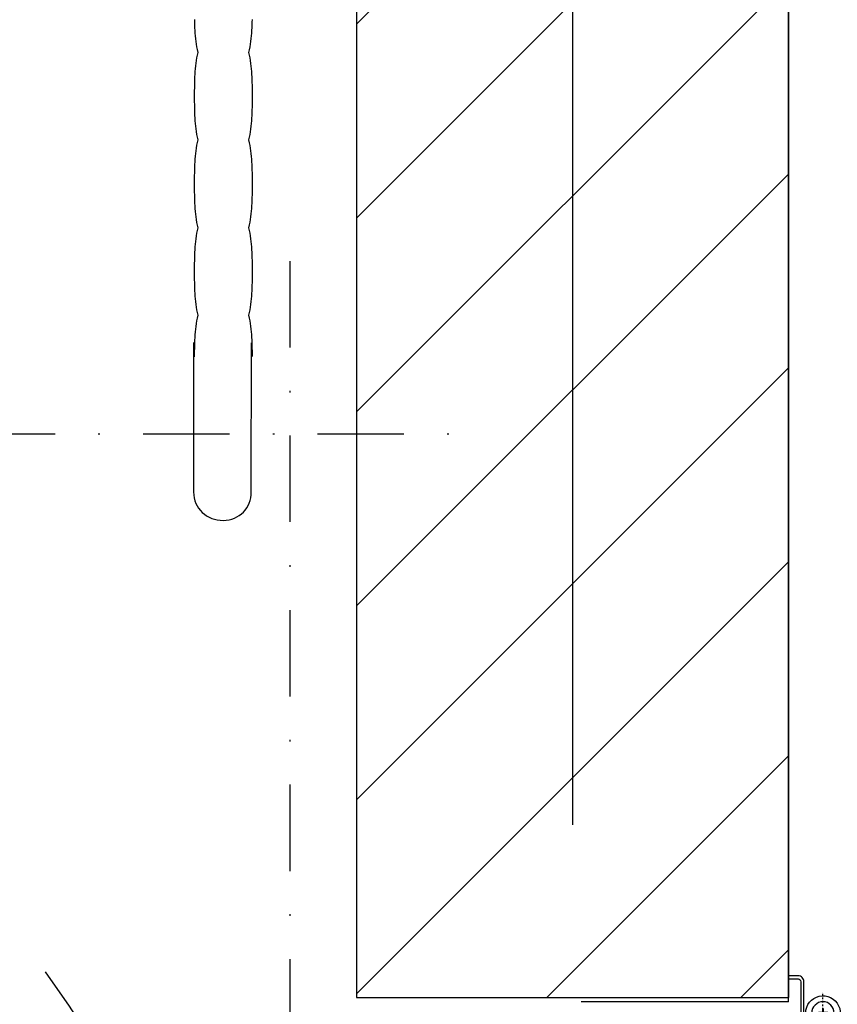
# Model space of a CAD drawing. Header units: millimetres. Extents: x 28600 to 181045, y -399112 to -163690.
# Tile 168 of 256: x 61380 to 61427, y -197717 to -197660. Entities that reach past the tile are written whole.
import ezdxf

# ---------------------------------------------------------------- set-up
doc = ezdxf.new("R2010")
doc.units = ezdxf.units.MM
for name, pattern in [('216-500', [2.5, 1.5, -1]), ('CENTER', [0.6, 0.375, -0.075, 0.075, -0.075]), ('DASHDOT', [25.4, 12.7, -6.35, 0, -6.35]), ('STRICHPUNKTX2', [2, 1, -0.5, 0, -0.5])]:
    doc.linetypes.add(name, pattern=pattern)
doc.layers.get('0').update_dxf_attribs({"color": 8})
for name, color, linetype in [('!! 1_drzwi-linia', 8, 'Continuous'), ('!! 1_hatch projektowane ściany', 8, 'Continuous'), ('!! 1_PROJ Sciany', 8, 'Continuous'), ('!! 2_wypos-sanitarne', 8, 'Continuous'), ('0-osie-liniA', 8, 'DASHDOT')]:
    doc.layers.add(name, color=color, linetype=linetype)

# ---------------------------------------------------------------- blocks, each defined once
blk = doc.blocks.new('umywalka niep')
for p, q in [((-64.43, -40.393), (-64.546, -40.503)), ((-64.304, -40.294), (-64.43, -40.393)), ((-64.167, -40.208), (-64.304, -40.294)), ((-64.022, -40.136), (-64.167, -40.208)), ((-63.868, -40.078), (-64.022, -40.136)), ((-63.706, -40.036), (-63.868, -40.078)), ((-63.538, -40.01), (-63.706, -40.036)), ((-63.363, -40.001), (-63.538, -40.01)), ((-54.71, -40.001), (-63.363, -40.001)), ((-63.363, -40.001), (-63.363, -40.001)), ((-55.38, -40.041), (-55.541, -40.041)), ((-55.22, -40.042), (-55.38, -40.041)), ((-55.06, -40.044), (-55.22, -40.042)), ((-54.899, -40.046), (-55.06, -40.044)), ((-54.74, -40.051), (-54.899, -40.046)), ((-54.579, -40.057), (-54.74, -40.051)), ((-54.419, -40.066), (-54.579, -40.057)), ((-54.259, -40.076), (-54.419, -40.066)), ((-54.098, -40.09), (-54.259, -40.076)), ((-53.938, -40.106), (-54.098, -40.09)), ((-53.778, -40.126), (-53.938, -40.106)), ((-53.618, -40.149), (-53.778, -40.126)), ((-53.458, -40.177), (-53.618, -40.149)), ((-53.297, -40.208), (-53.458, -40.177)), ((-53.137, -40.244), (-53.297, -40.208)), ((-52.979, -40.208), (-53.137, -40.244)), ((-52.821, -40.177), (-52.979, -40.208)), ((-52.663, -40.149), (-52.821, -40.177)), ((-52.505, -40.126), (-52.663, -40.149)), ((-52.346, -40.106), (-52.505, -40.126)), ((-52.188, -40.09), (-52.346, -40.106)), ((-52.03, -40.077), (-52.188, -40.09)), ((-51.872, -40.066), (-52.03, -40.077)), ((-51.713, -40.058), (-51.872, -40.066)), ((-51.555, -40.052), (-51.713, -40.058)), ((-51.397, -40.047), (-51.555, -40.052)), ((-51.239, -40.044), (-51.397, -40.047)), ((-51.081, -40.043), (-51.239, -40.044)), ((-50.923, -40.042), (-51.081, -40.043)), ((-50.764, -40.041), (-50.923, -40.042)), ((-50.606, -40.042), (-50.764, -40.041)), ((-50.448, -40.041), (-50.606, -40.042)), ((-50.289, -40.042), (-50.448, -40.041)), ((-50.13, -40.043), (-50.289, -40.042)), ((-49.971, -40.045), (-50.13, -40.043)), ((-49.812, -40.047), (-49.971, -40.045)), ((-49.653, -40.052), (-49.812, -40.047)), ((-49.494, -40.058), (-49.653, -40.052)), ((-49.335, -40.066), (-49.494, -40.058)), ((-49.176, -40.077), (-49.335, -40.066)), ((-49.018, -40.09), (-49.176, -40.077)), ((-48.86, -40.106), (-49.018, -40.09)), ((-48.702, -40.126), (-48.86, -40.106)), ((-48.544, -40.15), (-48.702, -40.126)), ((-48.387, -40.177), (-48.544, -40.15)), ((-48.231, -40.209), (-48.387, -40.177)), ((-48.075, -40.245), (-48.231, -40.209)), ((-47.916, -40.209), (-48.075, -40.245)), ((-47.757, -40.177), (-47.916, -40.209)), ((-47.597, -40.15), (-47.757, -40.177)), ((-47.438, -40.127), (-47.597, -40.15)), ((-47.279, -40.107), (-47.438, -40.127)), ((-47.12, -40.091), (-47.279, -40.107)), ((-46.96, -40.077), (-47.12, -40.091)), ((-46.801, -40.067), (-46.96, -40.077)), ((-46.642, -40.058), (-46.801, -40.067)), ((-46.483, -40.052), (-46.642, -40.058)), ((-46.324, -40.048), (-46.483, -40.052)), ((-46.164, -40.045), (-46.324, -40.048)), ((-46.005, -40.043), (-46.164, -40.045)), ((-45.846, -40.043), (-46.005, -40.043)), ((-45.687, -40.042), (-45.846, -40.043)), ((-45.528, -40.043), (-45.687, -40.042)), ((-45.368, -40.042), (-45.528, -40.043)), ((-45.209, -40.043), (-45.368, -40.042)), ((-45.05, -40.043), (-45.209, -40.043)), ((-44.891, -40.045), (-45.05, -40.043)), ((-44.731, -40.048), (-44.891, -40.045)), ((-44.572, -40.052), (-44.731, -40.048)), ((-44.413, -40.058), (-44.572, -40.052)), ((-44.254, -40.067), (-44.413, -40.058)), ((-44.095, -40.077), (-44.254, -40.067)), ((-43.936, -40.091), (-44.095, -40.077)), ((-43.776, -40.107), (-43.936, -40.091)), ((-43.617, -40.127), (-43.776, -40.107)), ((-43.458, -40.15), (-43.617, -40.127)), ((-43.299, -40.177), (-43.458, -40.15)), ((-43.14, -40.209), (-43.299, -40.177)), ((-42.981, -40.246), (-43.14, -40.209)), ((-42.823, -40.209), (-42.981, -40.246)), ((-42.665, -40.178), (-42.823, -40.209)), ((-42.507, -40.15), (-42.665, -40.178)), ((-42.35, -40.127), (-42.507, -40.15)), ((-42.192, -40.107), (-42.35, -40.127)), ((-42.034, -40.091), (-42.192, -40.107)), ((-41.877, -40.077), (-42.034, -40.091)), ((-41.719, -40.067), (-41.877, -40.077)), ((-41.561, -40.059), (-41.719, -40.067)), ((-41.403, -40.053), (-41.561, -40.059)), ((-41.246, -40.048), (-41.403, -40.053)), ((-41.088, -40.046), (-41.246, -40.048)), ((-40.93, -40.044), (-41.088, -40.046)), ((-40.773, -40.043), (-40.93, -40.044)), ((-40.615, -40.043), (-40.773, -40.043)), ((-40.457, -40.043), (-40.615, -40.043)), ((-40.298, -40.043), (-40.457, -40.043)), ((-40.139, -40.043), (-40.298, -40.043)), ((-39.98, -40.044), (-40.139, -40.043)), ((-39.82, -40.046), (-39.98, -40.044)), ((-39.66, -40.048), (-39.82, -40.046)), ((-39.501, -40.053), (-39.66, -40.048)), ((-39.342, -40.059), (-39.501, -40.053)), ((-39.182, -40.067), (-39.342, -40.059)), ((-39.023, -40.078), (-39.182, -40.067)), ((-38.864, -40.091), (-39.023, -40.078)), ((-38.705, -40.107), (-38.864, -40.091)), ((-38.547, -40.127), (-38.705, -40.107)), ((-38.389, -40.151), (-38.547, -40.127)), ((-38.231, -40.178), (-38.389, -40.151)), ((-38.074, -40.21), (-38.231, -40.178)), ((-37.918, -40.247), (-38.074, -40.21)), ((-37.76, -40.21), (-37.918, -40.247)), ((-37.602, -40.178), (-37.76, -40.21)), ((-37.444, -40.151), (-37.602, -40.178)), ((-37.285, -40.127), (-37.444, -40.151)), ((-37.127, -40.108), (-37.285, -40.127)), ((-36.969, -40.091), (-37.127, -40.108)), ((-36.811, -40.078), (-36.969, -40.091)), ((-36.653, -40.068), (-36.811, -40.078)), ((-36.494, -40.059), (-36.653, -40.068)), ((-36.336, -40.053), (-36.494, -40.059)), ((-36.178, -40.049), (-36.336, -40.053)), ((-36.02, -40.046), (-36.178, -40.049)), ((-64.823, -40.898), (-64.89, -41.047)), ((-64.743, -40.757), (-64.823, -40.898)), ((-64.651, -40.625), (-64.743, -40.757)), ((-64.546, -40.503), (-64.651, -40.625)), ((-65.003, -41.537), (-65.01, -41.711)), ((-64.981, -41.367), (-65.003, -41.537)), ((-64.943, -41.204), (-64.981, -41.367)), ((-64.89, -41.047), (-64.943, -41.204)), ((-65.01, -41.711), (-65, -41.884)), ((-65, -41.884), (-64.974, -42.051)), ((-64.974, -42.051), (-64.933, -42.21)), ((-64.933, -42.21), (-64.877, -42.363)), ((-64.877, -42.363), (-64.807, -42.506)), ((-64.807, -42.506), (-64.725, -42.641)), ((-64.725, -42.641), (-64.631, -42.765)), ((-64.631, -42.765), (-64.525, -42.88)), ((-64.525, -42.88), (-64.408, -42.983)), ((-64.408, -42.983), (-64.282, -43.075)), ((-64.282, -43.075), (-64.147, -43.155)), ((-64.147, -43.155), (-64.004, -43.221)), ((-64.004, -43.221), (-63.852, -43.274)), ((-63.852, -43.274), (-63.695, -43.313)), ((-53.774, -43.3), (-53.933, -43.319)), ((-53.615, -43.276), (-53.774, -43.3)), ((-53.456, -43.248), (-53.615, -43.276)), ((-53.297, -43.217), (-53.456, -43.248)), ((-53.138, -43.18), (-53.297, -43.217)), ((-52.979, -43.217), (-53.138, -43.18)), ((-52.821, -43.249), (-52.979, -43.217)), ((-52.663, -43.276), (-52.821, -43.249)), ((-52.505, -43.3), (-52.663, -43.276)), ((-52.346, -43.319), (-52.505, -43.3)), ((-48.702, -43.3), (-48.86, -43.32)), ((-48.543, -43.277), (-48.702, -43.3)), ((-48.384, -43.249), (-48.543, -43.277)), ((-48.226, -43.218), (-48.384, -43.249)), ((-48.067, -43.182), (-48.226, -43.218)), ((-47.908, -43.218), (-48.067, -43.182)), ((-47.749, -43.249), (-47.908, -43.218)), ((-47.59, -43.277), (-47.749, -43.249)), ((-47.432, -43.3), (-47.59, -43.277)), ((-47.273, -43.32), (-47.432, -43.3)), ((-43.623, -43.301), (-43.782, -43.32)), ((-43.464, -43.277), (-43.623, -43.301)), ((-43.306, -43.25), (-43.464, -43.277)), ((-43.147, -43.218), (-43.306, -43.25)), ((-42.988, -43.182), (-43.147, -43.218)), ((-42.83, -43.218), (-42.988, -43.182)), ((-42.672, -43.25), (-42.83, -43.218)), ((-42.514, -43.277), (-42.672, -43.25)), ((-42.356, -43.301), (-42.514, -43.277)), ((-42.197, -43.32), (-42.356, -43.301)), ((-38.557, -43.301), (-38.715, -43.321)), ((-38.398, -43.278), (-38.557, -43.301)), ((-38.24, -43.251), (-38.398, -43.278)), ((-38.082, -43.219), (-38.24, -43.251)), ((-37.924, -43.183), (-38.082, -43.219)), ((-37.764, -43.219), (-37.924, -43.183)), ((-37.604, -43.251), (-37.764, -43.219)), ((-37.445, -43.278), (-37.604, -43.251)), ((-37.285, -43.301), (-37.445, -43.278)), ((-37.126, -43.321), (-37.285, -43.301)), ((-63.695, -43.313), (-63.531, -43.336)), ((-63.531, -43.336), (-54.728, -43.345)), ((-55.367, -43.383), (-55.526, -43.383)), ((-55.207, -43.382), (-55.367, -43.383)), ((-55.048, -43.381), (-55.207, -43.382)), ((-54.889, -43.378), (-55.048, -43.381)), ((-54.73, -43.374), (-54.889, -43.378)), ((-54.57, -43.368), (-54.73, -43.374)), ((-54.411, -43.36), (-54.57, -43.368)), ((-54.252, -43.349), (-54.411, -43.36)), ((-54.093, -43.336), (-54.252, -43.349)), ((-53.933, -43.319), (-54.093, -43.336)), ((-52.188, -43.336), (-52.346, -43.319)), ((-52.03, -43.349), (-52.188, -43.336)), ((-51.872, -43.36), (-52.03, -43.349)), ((-51.713, -43.368), (-51.872, -43.36)), ((-51.555, -43.374), (-51.713, -43.368)), ((-51.397, -43.378), (-51.555, -43.374)), ((-51.239, -43.382), (-51.397, -43.378)), ((-51.081, -43.383), (-51.239, -43.382)), ((-50.922, -43.384), (-51.081, -43.383)), ((-50.764, -43.384), (-50.922, -43.384)), ((-50.606, -43.384), (-50.764, -43.384)), ((-50.447, -43.384), (-50.606, -43.384)), ((-50.289, -43.384), (-50.447, -43.384)), ((-50.13, -43.383), (-50.289, -43.384)), ((-49.971, -43.382), (-50.13, -43.383)), ((-49.812, -43.378), (-49.971, -43.382)), ((-49.654, -43.374), (-49.812, -43.378)), ((-49.495, -43.368), (-49.654, -43.374)), ((-49.336, -43.36), (-49.495, -43.368)), ((-49.177, -43.349), (-49.336, -43.36)), ((-49.019, -43.336), (-49.177, -43.349)), ((-48.86, -43.32), (-49.019, -43.336)), ((-47.114, -43.336), (-47.273, -43.32)), ((-46.956, -43.35), (-47.114, -43.336)), ((-46.797, -43.361), (-46.956, -43.35)), ((-46.638, -43.369), (-46.797, -43.361)), ((-46.48, -43.375), (-46.638, -43.369)), ((-46.321, -43.379), (-46.48, -43.375)), ((-46.162, -43.382), (-46.321, -43.379)), ((-46.003, -43.384), (-46.162, -43.382)), ((-45.845, -43.385), (-46.003, -43.384)), ((-45.686, -43.385), (-45.845, -43.385)), ((-45.528, -43.385), (-45.686, -43.385)), ((-45.369, -43.385), (-45.528, -43.385)), ((-45.21, -43.385), (-45.369, -43.385)), ((-45.051, -43.384), (-45.21, -43.385)), ((-44.893, -43.382), (-45.051, -43.384)), ((-44.734, -43.379), (-44.893, -43.382)), ((-44.575, -43.375), (-44.734, -43.379)), ((-44.417, -43.369), (-44.575, -43.375)), ((-44.258, -43.361), (-44.417, -43.369)), ((-44.099, -43.35), (-44.258, -43.361)), ((-43.94, -43.337), (-44.099, -43.35)), ((-43.782, -43.32), (-43.94, -43.337)), ((-42.039, -43.337), (-42.197, -43.32)), ((-41.881, -43.35), (-42.039, -43.337)), ((-41.723, -43.361), (-41.881, -43.35)), ((-41.564, -43.369), (-41.723, -43.361)), ((-41.406, -43.376), (-41.564, -43.369)), ((-41.248, -43.38), (-41.406, -43.376)), ((-41.09, -43.383), (-41.248, -43.38)), ((-40.932, -43.385), (-41.09, -43.383)), ((-40.773, -43.386), (-40.932, -43.385)), ((-40.615, -43.386), (-40.773, -43.386)), ((-40.457, -43.386), (-40.615, -43.386)), ((-40.299, -43.386), (-40.457, -43.386)), ((-40.14, -43.386), (-40.299, -43.386)), ((-39.982, -43.385), (-40.14, -43.386)), ((-39.824, -43.383), (-39.982, -43.385)), ((-39.665, -43.38), (-39.824, -43.383)), ((-39.507, -43.376), (-39.665, -43.38)), ((-39.348, -43.369), (-39.507, -43.376)), ((-39.19, -43.361), (-39.348, -43.369)), ((-39.032, -43.35), (-39.19, -43.361)), ((-38.873, -43.337), (-39.032, -43.35)), ((-38.715, -43.321), (-38.873, -43.337)), ((-36.966, -43.337), (-37.126, -43.321)), ((-36.807, -43.351), (-36.966, -43.337)), ((-36.647, -43.362), (-36.807, -43.351)), ((-36.487, -43.37), (-36.647, -43.362)), ((-36.328, -43.376), (-36.487, -43.37)), ((-36.168, -43.381), (-36.328, -43.376)), ((-36.009, -43.384), (-36.168, -43.381))]:
    blk.add_line(p, q)
blk = doc.blocks.new('gvb')
at = {"linetype": 'STRICHPUNKTX2', "ltscale": 5}
for p, q in [((130664.969, 14667.746), (130664.969, 14497.746)), ((130654.969, 14507.746), (130824.969, 14507.746))]:
    blk.add_line(p, q, dxfattribs=at)
at = {"linetype": '216-500', "ltscale": 5}
blk.add_circle((130739.969, 14582.746), 75, dxfattribs=at)
blk = doc.blocks.new('zaw-dr-90-p')
at = {"color": 2, "linetype": 'CENTER', "ltscale": 0.2}
for p, q in [((24.5, 24), (31, 24)), ((24.5, 19), (31, 19)), ((0, 12), (0, -12)), ((12, 0), (-12, 0))]:
    blk.add_line(p, q, dxfattribs=at)
at = {"ltscale": 0.2}
for p, q in [((10, 12), (6.5, 12)), ((10, 0), (10, 6.5))]:
    blk.add_line(p, q, dxfattribs=at)
blk.add_lwpolyline([(10, 10), (10, 39), (6.5, 39), (6.5, 10)], dxfattribs=at)
blk.add_lwpolyline([(0, 6.5), (23.5, 6.5, 0.414214), (28, 11), (28, 31), (24.5, 31), (24.5, 11, -0.414214), (23.5, 10), (0, 10, 4.561698), (7.6, 6.5), (4.94, 4.22)], format="xyb", dxfattribs=at)
blk.add_lwpolyline([(-0.25, -0.25), (-2.5, -0.25), (-2.5, 0.25), (-0.25, 0.25), (-0.25, 2.5), (0.25, 2.5), (0.25, 0.25), (2.75, 0.25), (2.75, -0.25), (0.25, -0.25), (0.25, -2.75), (-0.25, -2.75)], close=True)
blk.add_circle((0, 0), 6.5, dxfattribs=at)
blk = doc.blocks.new('drzwi 90- sc 12')
at = {"ltscale": 0.2}
blk.add_lwpolyline([(-13616.63, 20309.822), (-13613.11, 20309.822, -0.414214), (-13612.77, 20309.482), (-13612.77, 20308.922), (-13612.95, 20308.922), (-13612.95, 20309.482, 0.414214), (-13613.11, 20309.642), (-13615.57, 20309.642)], format="xyb", dxfattribs=at)
at = {"lineweight": 30}
for points in [[(-13614.27, 20308.924), (-13609.27, 20308.924)], [(-13614.27, 20308.924), (-13614.27, 20296.924)]]:
    blk.add_lwpolyline(points, dxfattribs=at)
at = {"xscale": 0.09999999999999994, "yscale": 0.09999999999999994, "zscale": 0.09999999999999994, "rotation": 180.0000000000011}
blk.add_blockref('zaw-dr-90-p', (-13614.92, 20310.922), dxfattribs=at)

msp = doc.modelspace()

# ---------------------------------------------------------------- hatches: boundary and pattern name
at = {"layer": '!! 1_hatch projektowane ściany'}
h = msp.add_hatch(dxfattribs=at)
h.set_pattern_fill('ANSI31', color=256, scale=2.5)
h.set_pattern_definition([(45, (0, -1.54), (-5.61266008, 5.61266008), [])])
h.paths.add_polyline_path([(61399.56735, -197716.24603), (61424.56735, -197716.24603), (61424.56735, -197546.87813), (61399.56735, -197546.87813)])

# ---------------------------------------------------------------- linework, layer by layer
msp.add_lwpolyline([(61399.56735, -197716.24603), (61424.56735, -197716.24603), (61424.56735, -197546.87813), (61399.56735, -197546.87813)], close=True, dxfattribs=at)
at = {"layer": '!! 1_PROJ Sciany'}
for points in [[(61399.56735, -197546.87813), (61399.56735, -197716.24603)], [(61424.56735, -197546.87813), (61424.56735, -197716.24603)], [(61399.56735, -197716.24603), (61424.56735, -197716.24603)]]:
    msp.add_lwpolyline(points, dxfattribs=at)
at = {"layer": '0-osie-liniA', "ltscale": 5}
msp.add_lwpolyline([(61412.06735, -193575.54863), (61412.06735, -199799.35902)], dxfattribs=at)

# ---------------------------------------------------------------- block references
at = {"layer": '!! 1_drzwi-linia', "xscale": -1, "rotation": 270}
msp.add_blockref('drzwi 90- sc 12', (41115.64301, -184102.2264), dxfattribs=at)
at = {"layer": '!! 2_wypos-sanitarne', "rotation": 90}
msp.add_blockref('umywalka niep', (61350.12749, -197623.62814), dxfattribs=at)
at = {"layer": '!! 2_wypos-sanitarne', "xscale": -1, "rotation": 90}
msp.add_blockref('gvb', (75903.4544, -67018.65956), dxfattribs=at)

doc.saveas('drawing.dxf')
